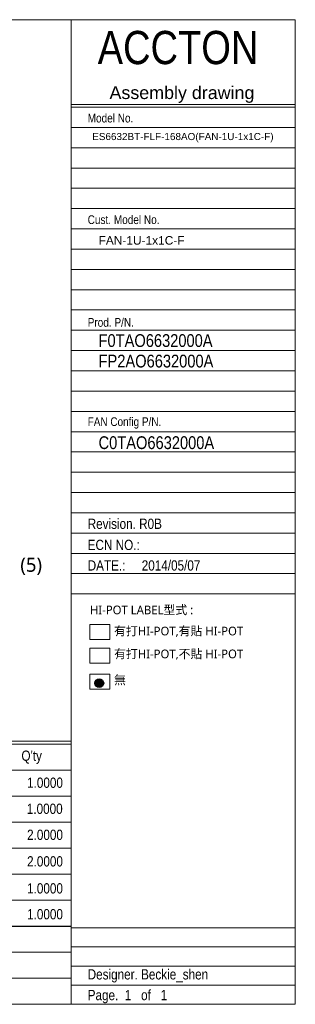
# Model space of a CAD drawing. Header units: millimetres. Extents: x -1449 to 178, y 1446 to 3804.
# Tile 20 of 20: x -411 to -217, y 1446 to 2140. Entities that reach past the tile are written whole.
import ezdxf

# ---------------------------------------------------------------- set-up
doc = ezdxf.new("R2010")
doc.units = ezdxf.units.MM
doc.layers.add('3', color=3, linetype='Continuous')
doc.styles.add('CHINESE', font='arial.ttf')

msp = doc.modelspace()

# ---------------------------------------------------------------- hatches: boundary and pattern name
at = {"lineweight": -3, "ltscale": 10}
msp.add_hatch(color=1, dxfattribs=at).paths.add_polyline_path([(-352.15, 1672.65, 1), (-358.31, 1672.65, 1)])

# ---------------------------------------------------------------- linework, layer by layer
at = {"linetype": 'ByBlock', "lineweight": 0}
for p, q in [((-217.26, 2140.35), (-1146.27, 2140.35)), ((-217.26, 1446.34), (-1146.27, 1446.34))]:
    msp.add_line(p, q, dxfattribs=at)
at = {"color": 0, "lineweight": 0}
for p, q in [((-375.06, 2140.35), (-375.06, 1446.34)), ((-817.76, 1631.78), (-375.06, 1631.78)), ((-375.06, 1631.78), (-375.06, 1446.34)), ((-817.76, 1629.77), (-375.06, 1629.77)), ((-817.76, 1611.42), (-375.06, 1611.42)), ((-817.76, 1611.42), (-375.06, 1611.42)), ((-817.76, 1593.06), (-375.06, 1593.06)), ((-817.76, 1593.06), (-375.06, 1593.06)), ((-817.76, 1574.71), (-375.06, 1574.71)), ((-817.76, 1556.35), (-375.06, 1556.35)), ((-817.76, 1538), (-375.06, 1538)), ((-817.76, 1519.64), (-375.06, 1519.64)), ((-817.76, 1501.33), (-375.06, 1501.33)), ((-817.76, 1501.29), (-375.06, 1501.29)), ((-817.76, 1482.98), (-375.06, 1482.98)), ((-817.76, 1464.66), (-375.06, 1464.66)), ((-817.76, 1464.66), (-375.06, 1464.66)), ((-817.76, 1446.34), (-375.06, 1446.34))]:
    msp.add_line(p, q, dxfattribs=at)
at = {"lineweight": 0}
for p, q in [((-217.26, 2140.35), (-217.26, 1459.38)), ((-217.26, 2140.35), (-217.26, 1446.34)), ((-375.06, 2080.52), (-217.26, 2080.52)), ((-375.06, 2078.68), (-217.26, 2078.68)), ((-375.06, 2064.39), (-217.26, 2064.39)), ((-375.06, 2064.39), (-217.26, 2064.39)), ((-375.06, 2050.09), (-217.26, 2050.09)), ((-375.06, 2050.09), (-217.26, 2050.09)), ((-375.06, 2035.8), (-217.26, 2035.8)), ((-375.06, 2035.8), (-217.26, 2035.8)), ((-375.06, 2021.5), (-217.26, 2021.5)), ((-375.06, 2021.5), (-217.26, 2021.5)), ((-375.06, 2007.21), (-217.26, 2007.21)), ((-375.06, 2007.21), (-217.26, 2007.21)), ((-375.06, 1992.91), (-217.26, 1992.91)), ((-375.06, 1992.91), (-217.26, 1992.91)), ((-375.06, 1978.62), (-217.26, 1978.62)), ((-375.06, 1978.62), (-217.26, 1978.62)), ((-375.06, 1964.32), (-217.26, 1964.32)), ((-375.06, 1964.32), (-217.26, 1964.32)), ((-375.06, 1950.03), (-217.26, 1950.03)), ((-375.06, 1950.03), (-217.26, 1950.03)), ((-375.06, 1935.73), (-217.26, 1935.73)), ((-375.06, 1935.73), (-217.26, 1935.73)), ((-375.06, 1921.44), (-217.26, 1921.44)), ((-375.06, 1921.44), (-217.26, 1921.44)), ((-375.06, 1907.14), (-217.26, 1907.14)), ((-375.06, 1907.14), (-217.26, 1907.14)), ((-375.06, 1892.84), (-217.26, 1892.84)), ((-375.06, 1892.84), (-217.26, 1892.84)), ((-375.06, 1878.55), (-217.26, 1878.55)), ((-375.06, 1878.55), (-217.26, 1878.55)), ((-375.06, 1864.25), (-217.26, 1864.25)), ((-375.06, 1864.25), (-217.26, 1864.25)), ((-375.06, 1849.96), (-217.26, 1849.96)), ((-375.06, 1849.96), (-217.26, 1849.96)), ((-375.06, 1835.66), (-217.26, 1835.66)), ((-375.06, 1835.66), (-217.26, 1835.66)), ((-375.06, 1821.37), (-217.26, 1821.37)), ((-375.06, 1821.37), (-217.26, 1821.37)), ((-375.06, 1807.07), (-217.26, 1807.07)), ((-375.06, 1807.07), (-217.26, 1807.07)), ((-375.06, 1792.78), (-217.26, 1792.78)), ((-375.06, 1778.48), (-217.26, 1778.48)), ((-375.06, 1764.19), (-217.26, 1764.19)), ((-375.06, 1749.89), (-217.26, 1749.89)), ((-375.06, 1735.6), (-217.26, 1735.6)), ((-375.06, 1500.34), (-217.26, 1500.34)), ((-375.06, 1486.84), (-217.26, 1486.84)), ((-375.06, 1473.34), (-217.26, 1473.34)), ((-375.06, 1459.84), (-217.26, 1459.84))]:
    msp.add_line(p, q, dxfattribs=at)
for points in [[(-361.84, 1713.97), (-347.8, 1713.97), (-347.8, 1703.39), (-361.84, 1703.39)], [(-361.84, 1697.41), (-347.8, 1697.41), (-347.8, 1686.83), (-361.84, 1686.83)], [(-361.84, 1679.01), (-347.8, 1679.01), (-347.8, 1668.43), (-361.84, 1668.43)]]:
    msp.add_lwpolyline(points, close=True, dxfattribs=at)
at = {"color": 1, "lineweight": -3, "ltscale": 10}
msp.add_circle((-355.23, 1672.65), 3.08, dxfattribs=at)

# ---------------------------------------------------------------- texts
at = {"lineweight": 0, "attachment_point": 1}
for s, insert, char_height, width in [('{\\fArial Narrow|b0|i0|c0|p0;\\H2.159755x;ACCTON\\P\\pxqc;\\fArial|b0|i0|c0|p0;\\H0.384615x;Assembly drawing}', (-356.37, 2132.43), 10.8346, 118.6601), ('{\\fArial|b0|i0|c0|p34;\\C0;ES6632BT-FLF-168AO(FAN-1U-1x1C-F)}', (-360.22, 2060.5), 5, 131.925), ('{\\fArial|b0|i0|c0|p34;FAN-1U-1x1C-F}', (-355.74, 1987.8), 6, 110.0716), ('{\\fArial Narrow|b0|i0|c0|p0;F0TAO6632000A}', (-355.74, 1918.69), 9, 110.0716), ('{\\fArial Narrow|b0|i0|c0|p0;FP2AO6632000A}', (-355.74, 1904.23), 9, 110.0716), ('{\\fArial Narrow|b0|i0|c0|p0;C0TAO6632000A}', (-355.74, 1846.72), 9, 110.0716)]:
    msp.add_mtext(s, dxfattribs=dict(at, insert=insert, char_height=char_height, width=width))
at = {"color": 0, "lineweight": 0, "insert": (-410.81, 1761.21), "char_height": 10, "width": 48.612, "attachment_point": 1, "style": 'CHINESE'}
msp.add_mtext('{\\fMicrosoft JhengHei|b0|i0|c136|p0;(5)}', dxfattribs=at)
at = {"lineweight": 0, "attachment_point": 1, "style": 'CHINESE'}
for s, insert, char_height, width in [('{\\fMicrosoft JhengHei|b0|i0|c0|p34;HI-POT LABEL\\fMicrosoft JhengHei|b0|i0|c136|p34;型式 \\fMicrosoft JhengHei|b0|i0|c0|p34;: }', (-361.83, 1727.38), 6.12, 129.3535), ('{\\fMicrosoft JhengHei|b0|i0|c136|p34;\u3000\u3000\\H0.983796x;有打\\fMicrosoft JhengHei|b0|i0|c0|p34;HI-POT,\\fMicrosoft JhengHei|b0|i0|c136|p34;有貼 \\fMicrosoft JhengHei|b0|i0|c0|p34;HI-POT}', (-361.81, 1712.59), 6.2208, 125.5981), ('{\\fMicrosoft JhengHei|b0|i0|c136|p34;\u3000\u3000\\H0.983796x;有打HI-POT,不貼 HI-POT}', (-361.81, 1696.48), 6.2208, 125.5981), ('{\\fMicrosoft JhengHei|b0|i0|c136|p34;\u3000\u3000\\H0.983796x;無}', (-361.81, 1678.08), 6.2208, 125.5981)]:
    msp.add_mtext(s, dxfattribs=dict(at, insert=insert, char_height=char_height, width=width))
at = {"layer": '3', "color": 7, "lineweight": 0, "width": 125.5415, "attachment_point": 1}
for s, insert, char_height in [('\\pxt18;{\\fArial Narrow|b0|i0|c0|p34;Model No.}', (-363.4, 2074.07), 6.156), ('\\pxt18;{\\fArial Narrow|b0|i0|c0|p34;Cust. Model No.}', (-363.4, 2002.47), 6.156), ('\\pxt18;{\\fArial Narrow|b0|i0|c0|p34;Prod. P/N.}', (-363.4, 1930.07), 6.156), ('{\\fArial Narrow|b0|i0|c0|p34;\\C0;FAN Config P/N.}', (-363.4, 1860.08), 6.12), ('{\\fArial Narrow|b0|i0|c0|p34;\\C0;ECN NO.:}', (-363.4, 1773.76), 7.2), ('{\\fArial Narrow|b0|i0|c0|p34;\\C0;Designer. Beckie_shen}', (-363.4, 1471.07), 7.2), ('{\\fArial Narrow|b0|i0|c0|p34;Page.  1   of   1}', (-363.4, 1456.46), 7.2)]:
    msp.add_mtext(s, dxfattribs=dict(at, insert=insert, char_height=char_height))
at = {"layer": '3', "color": 1, "lineweight": 0, "char_height": 7.2, "width": 125.5415, "attachment_point": 1}
for s, insert in [('{\\fArial Narrow|b0|i0|c0|p34;Revision. R0B}', (-363.4, 1788.64)), ('{\\fArial Narrow|b0|i0|c0|p34;DATE.:     2014/05/07}', (-363.4, 1759.28))]:
    msp.add_mtext(s, dxfattribs=dict(at, insert=insert))
at = {"layer": '3', "color": 0, "lineweight": 0, "char_height": 7.2, "attachment_point": 1}
for s, insert, width in [("{\\fArial Narrow|b0|i0|c0|p34;Q'ty}", (-410.04, 1625.17), 32.032), ('{\\fArial Narrow|b0|i0|c0|p34;1.0000}', (-406.06, 1606.14), 32.8364), ('{\\fArial Narrow|b0|i0|c0|p34;  1.0000}', (-410.83, 1587.79), 32.8364), ('{\\fArial Narrow|b0|i0|c0|p34;2.0000}', (-406.06, 1569.43), 32.8364), ('{\\fArial Narrow|b0|i0|c0|p34;2.0000}', (-406.06, 1550.7), 32.8364), ('{\\fArial Narrow|b0|i0|c0|p34;1.0000}', (-406.06, 1531.67), 32.8364), ('{\\fArial Narrow|b0|i0|c0|p34;1.0000}', (-406.06, 1513.44), 32.8364)]:
    msp.add_mtext(s, dxfattribs=dict(at, insert=insert, width=width))

doc.saveas('drawing.dxf')
